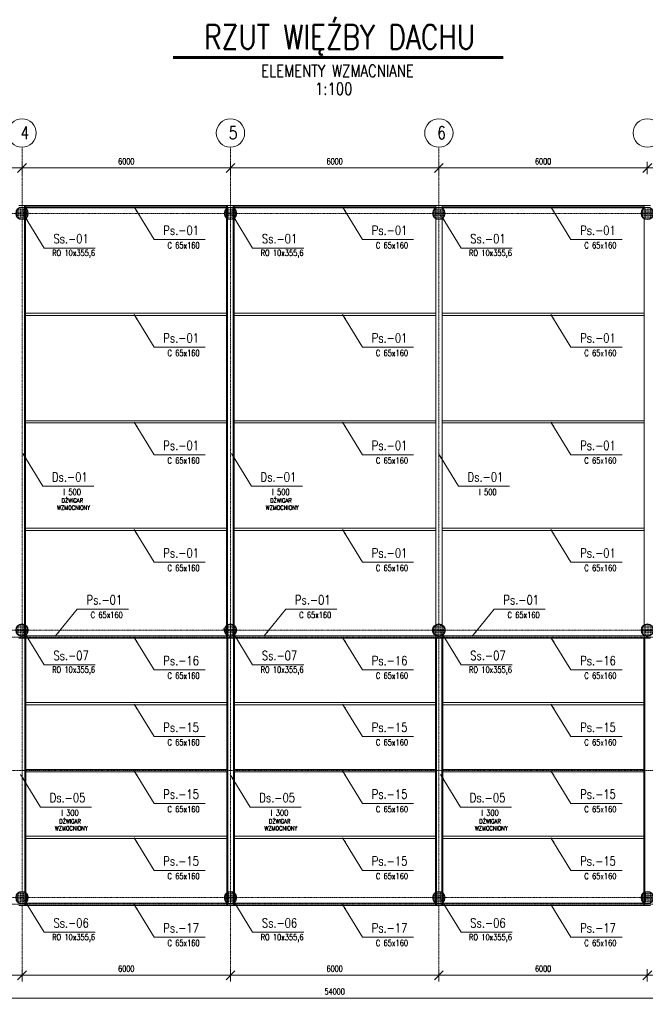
# Model space of a CAD drawing. Header units: millimetres. Extents: x 108082 to 168694, y -58730 to -29221.
# Tile 2 of 3: x 130469 to 148479, y -57569 to -29221. Entities that reach past the tile are written whole.
import ezdxf

# ---------------------------------------------------------------- set-up
doc = ezdxf.new("R2010")
doc.units = ezdxf.units.MM
doc.linetypes.add('DASHDOT', pattern=[1, 0.5, -0.25, 0, -0.25])
for name, color, linetype, lineweight in [('P-Linia1', 3, 'Continuous', 40), ('P-Linia2', 2, 'Continuous', 25), ('P-Linia3', 6, 'Continuous', 60), ('P-Linia4', 9, 'Continuous', 9), ('P-Opis', 1, 'Continuous', 18), ('P-Osie', 1, 'DASHDOT', 18), ('P-Szraf', 251, 'Continuous', 5), ('P-Wymiar', 254, 'Continuous', 9)]:
    doc.layers.add(name, color=color, linetype=linetype, lineweight=lineweight)
doc.styles.add('CDMSTYLE', font='simplex.shx', dxfattribs={"width": 0.8})
doc.styles.add('ROMANS', font='romans.shx', dxfattribs={"width": 0.7})
doc.styles.add('SIMPLEX', font='simplex.shx', dxfattribs={"width": 0.8})
doc.dimstyles.new('A100', dxfattribs={"dimscale": 100, "dimtxt": 1.75, "dimasz": 0.1, "dimexe": 0, "dimexo": 0, "dimgap": 1, "dimtad": 1, "dimdec": 4, "dimrnd": 0.1, "dimdsep": 46, "dimtxsty": 'ROMANS', "dimblk": '[[[[[[[[', "dimcen": 2, "dimdle": 2, "dimse1": 1, "dimse2": 1, "dimclrd": 256, "dimclrt": 1, "dimadec": 0, "dimazin": 0, "dimtfac": 1, "dimtdec": 4, "dimtix": 1, "dimtmove": 2, "dimatfit": 3, "dimldrblk": '[[[[[[[[', "dimfxl": 1, "dimtvp": 0.6, "dimtolj": 1, "dimlwd": 9, "dimarcsym": 0})
doc.dimstyles.new('C_1_100', dxfattribs={"dimscale": 0.1, "dimtxt": 1750, "dimasz": 1500, "dimexe": 1500, "dimexo": 1500, "dimgap": 800, "dimtad": 1, "dimdec": 1, "dimrnd": 5, "dimzin": 9, "dimtxsty": 'CDMSTYLE', "dimblk": 'ARCHTICK', "dimcen": 1500, "dimdle": 1500, "dimclrd": 256, "dimclre": 256, "dimclrt": 1, "dimadec": 1, "dimazin": 2, "dimtfac": 1, "dimtdec": 1, "dimtix": 1, "dimtmove": 2, "dimatfit": 3, "dimfxl": 1, "dimtvp": 1, "dimtolj": 1, "dimtzin": 0, "dimlwd": -1, "dimlwe": -1, "dimarcsym": 0})

# ---------------------------------------------------------------- blocks, each defined once
blk = doc.blocks.new('[[[[[[[[')
at = {"layer": 'P-Wymiar'}
for p, q in [((-12.7, -12.7), (12.7, 12.7)), ((0, 0), (-4.6, 0)), ((0, 18), (0, -18))]:
    blk.add_line(p, q, dxfattribs=at)
blk = doc.blocks.new('*D16')
at = {"layer": 'DefPoints', "color": 0, "transparency": 16777216}
for p in [(124537, -32892), (130537, -32892), (130537, -33489)]:
    blk.add_point(p, dxfattribs=at)
at = {"layer": 'P-Wymiar', "lineweight": 9, "transparency": 16777216}
blk.add_line((124547, -33489), (130527, -33489), dxfattribs=at)
at = {"layer": 'P-Wymiar', "lineweight": 9, "transparency": 16777216, "xscale": 10, "yscale": 10, "zscale": 10, "rotation": 180}
blk.add_blockref('[[[[[[[[', (124537, -33489), dxfattribs=at)
at = {"layer": 'P-Wymiar', "lineweight": 9, "transparency": 16777216, "xscale": 10, "yscale": 10, "zscale": 10}
blk.add_blockref('[[[[[[[[', (130537, -33489), dxfattribs=at)
at = {"layer": 'P-Wymiar', "color": 1, "transparency": 16777216, "insert": (127537, -33301), "char_height": 175, "attachment_point": 5, "style": 'ROMANS'}
blk.add_mtext('\\A1;6000', dxfattribs=at)
blk = doc.blocks.new('*D17')
at = {"layer": 'DefPoints', "color": 0, "transparency": 16777216}
for p in [(130537, -32892), (136537, -32892), (136537, -33489)]:
    blk.add_point(p, dxfattribs=at)
at = {"layer": 'P-Wymiar', "lineweight": 9, "transparency": 16777216}
blk.add_line((130547, -33489), (136527, -33489), dxfattribs=at)
at = {"layer": 'P-Wymiar', "lineweight": 9, "transparency": 16777216, "xscale": 10, "yscale": 10, "zscale": 10, "rotation": 180}
blk.add_blockref('[[[[[[[[', (130537, -33489), dxfattribs=at)
at = {"layer": 'P-Wymiar', "lineweight": 9, "transparency": 16777216, "xscale": 10, "yscale": 10, "zscale": 10}
blk.add_blockref('[[[[[[[[', (136537, -33489), dxfattribs=at)
at = {"layer": 'P-Wymiar', "color": 1, "transparency": 16777216, "insert": (133537, -33301), "char_height": 175, "attachment_point": 5, "style": 'ROMANS'}
blk.add_mtext('\\A1;6000', dxfattribs=at)
blk = doc.blocks.new('*D18')
at = {"layer": 'DefPoints', "color": 0, "transparency": 16777216}
for p in [(136537, -32892), (142537, -32892), (142537, -33489)]:
    blk.add_point(p, dxfattribs=at)
at = {"layer": 'P-Wymiar', "lineweight": 9, "transparency": 16777216}
blk.add_line((136547, -33489), (142527, -33489), dxfattribs=at)
at = {"layer": 'P-Wymiar', "lineweight": 9, "transparency": 16777216, "xscale": 10, "yscale": 10, "zscale": 10, "rotation": 180}
blk.add_blockref('[[[[[[[[', (136537, -33489), dxfattribs=at)
at = {"layer": 'P-Wymiar', "lineweight": 9, "transparency": 16777216, "xscale": 10, "yscale": 10, "zscale": 10}
blk.add_blockref('[[[[[[[[', (142537, -33489), dxfattribs=at)
at = {"layer": 'P-Wymiar', "color": 1, "transparency": 16777216, "insert": (139537, -33301), "char_height": 175, "attachment_point": 5, "style": 'ROMANS'}
blk.add_mtext('\\A1;6000', dxfattribs=at)
blk = doc.blocks.new('*D19')
at = {"layer": 'DefPoints', "color": 0, "transparency": 16777216}
for p in [(142537, -32892), (148537, -32892), (148537, -33489)]:
    blk.add_point(p, dxfattribs=at)
at = {"layer": 'P-Wymiar', "lineweight": 9, "transparency": 16777216}
blk.add_line((142547, -33489), (148527, -33489), dxfattribs=at)
at = {"layer": 'P-Wymiar', "lineweight": 9, "transparency": 16777216, "xscale": 10, "yscale": 10, "zscale": 10, "rotation": 180}
blk.add_blockref('[[[[[[[[', (142537, -33489), dxfattribs=at)
at = {"layer": 'P-Wymiar', "lineweight": 9, "transparency": 16777216, "xscale": 10, "yscale": 10, "zscale": 10}
blk.add_blockref('[[[[[[[[', (148537, -33489), dxfattribs=at)
at = {"layer": 'P-Wymiar', "color": 1, "transparency": 16777216, "insert": (145537, -33301), "char_height": 175, "attachment_point": 5, "style": 'ROMANS'}
blk.add_mtext('\\A1;6000', dxfattribs=at)
blk = doc.blocks.new('*D20')
at = {"layer": 'DefPoints', "color": 0, "transparency": 16777216}
for p in [(148537, -32892), (154537, -32892), (154537, -33489)]:
    blk.add_point(p, dxfattribs=at)
at = {"layer": 'P-Wymiar', "lineweight": 9, "transparency": 16777216}
blk.add_line((148547, -33489), (154527, -33489), dxfattribs=at)
at = {"layer": 'P-Wymiar', "lineweight": 9, "transparency": 16777216, "xscale": 10, "yscale": 10, "zscale": 10, "rotation": 180}
blk.add_blockref('[[[[[[[[', (148537, -33489), dxfattribs=at)
at = {"layer": 'P-Wymiar', "lineweight": 9, "transparency": 16777216, "xscale": 10, "yscale": 10, "zscale": 10}
blk.add_blockref('[[[[[[[[', (154537, -33489), dxfattribs=at)
at = {"layer": 'P-Wymiar', "color": 1, "transparency": 16777216, "insert": (151537, -33301), "char_height": 175, "attachment_point": 5, "style": 'ROMANS'}
blk.add_mtext('\\A1;6000', dxfattribs=at)
blk = doc.blocks.new('_ArchTick')
at = {"color": 0, "linetype": 'ByBlock', "const_width": 0.15}
blk.add_lwpolyline([(-0.5, -0.5), (0.5, 0.5)], dxfattribs=at)
blk = doc.blocks.new('*D25')
at = {"layer": 'DefPoints', "color": 0, "transparency": 16777216}
for p in [(124537, -56907), (130537, -56733), (130537, -56907)]:
    blk.add_point(p, dxfattribs=at)
at = {"layer": 'P-Wymiar', "lineweight": 9, "transparency": 16777216}
blk.add_line((124547, -56733), (130527, -56733), dxfattribs=at)
at = {"layer": 'P-Wymiar', "lineweight": 9, "transparency": 16777216, "xscale": 10, "yscale": 10, "zscale": 10, "rotation": 180}
blk.add_blockref('[[[[[[[[', (124537, -56733), dxfattribs=at)
at = {"layer": 'P-Wymiar', "lineweight": 9, "transparency": 16777216, "xscale": 10, "yscale": 10, "zscale": 10}
blk.add_blockref('[[[[[[[[', (130537, -56733), dxfattribs=at)
at = {"layer": 'P-Wymiar', "color": 1, "transparency": 16777216, "insert": (127537, -56545), "char_height": 175, "attachment_point": 5, "style": 'ROMANS'}
blk.add_mtext('\\A1;6000', dxfattribs=at)
blk = doc.blocks.new('*D26')
at = {"layer": 'DefPoints', "color": 0, "transparency": 16777216}
for p in [(130537, -56907), (136537, -56733), (136537, -56907)]:
    blk.add_point(p, dxfattribs=at)
at = {"layer": 'P-Wymiar', "lineweight": 9, "transparency": 16777216}
blk.add_line((130547, -56733), (136527, -56733), dxfattribs=at)
at = {"layer": 'P-Wymiar', "lineweight": 9, "transparency": 16777216, "xscale": 10, "yscale": 10, "zscale": 10, "rotation": 180}
blk.add_blockref('[[[[[[[[', (130537, -56733), dxfattribs=at)
at = {"layer": 'P-Wymiar', "lineweight": 9, "transparency": 16777216, "xscale": 10, "yscale": 10, "zscale": 10}
blk.add_blockref('[[[[[[[[', (136537, -56733), dxfattribs=at)
at = {"layer": 'P-Wymiar', "color": 1, "transparency": 16777216, "insert": (133537, -56545), "char_height": 175, "attachment_point": 5, "style": 'ROMANS'}
blk.add_mtext('\\A1;6000', dxfattribs=at)
blk = doc.blocks.new('*D27')
at = {"layer": 'DefPoints', "color": 0, "transparency": 16777216}
for p in [(136537, -56907), (142537, -56733), (142537, -56907)]:
    blk.add_point(p, dxfattribs=at)
at = {"layer": 'P-Wymiar', "lineweight": 9, "transparency": 16777216}
blk.add_line((136547, -56733), (142527, -56733), dxfattribs=at)
at = {"layer": 'P-Wymiar', "lineweight": 9, "transparency": 16777216, "xscale": 10, "yscale": 10, "zscale": 10, "rotation": 180}
blk.add_blockref('[[[[[[[[', (136537, -56733), dxfattribs=at)
at = {"layer": 'P-Wymiar', "lineweight": 9, "transparency": 16777216, "xscale": 10, "yscale": 10, "zscale": 10}
blk.add_blockref('[[[[[[[[', (142537, -56733), dxfattribs=at)
at = {"layer": 'P-Wymiar', "color": 1, "transparency": 16777216, "insert": (139537, -56545), "char_height": 175, "attachment_point": 5, "style": 'ROMANS'}
blk.add_mtext('\\A1;6000', dxfattribs=at)
blk = doc.blocks.new('*D28')
at = {"layer": 'DefPoints', "color": 0, "transparency": 16777216}
for p in [(142537, -56907), (148537, -56733), (148537, -56907)]:
    blk.add_point(p, dxfattribs=at)
at = {"layer": 'P-Wymiar', "lineweight": 9, "transparency": 16777216}
blk.add_line((142547, -56733), (148527, -56733), dxfattribs=at)
at = {"layer": 'P-Wymiar', "lineweight": 9, "transparency": 16777216, "xscale": 10, "yscale": 10, "zscale": 10, "rotation": 180}
blk.add_blockref('[[[[[[[[', (142537, -56733), dxfattribs=at)
at = {"layer": 'P-Wymiar', "lineweight": 9, "transparency": 16777216, "xscale": 10, "yscale": 10, "zscale": 10}
blk.add_blockref('[[[[[[[[', (148537, -56733), dxfattribs=at)
at = {"layer": 'P-Wymiar', "color": 1, "transparency": 16777216, "insert": (145537, -56545), "char_height": 175, "attachment_point": 5, "style": 'ROMANS'}
blk.add_mtext('\\A1;6000', dxfattribs=at)
blk = doc.blocks.new('*D29')
at = {"layer": 'DefPoints', "color": 0, "transparency": 16777216}
for p in [(148537, -56907), (154537, -56733), (154537, -56907)]:
    blk.add_point(p, dxfattribs=at)
at = {"layer": 'P-Wymiar', "lineweight": 9, "transparency": 16777216}
blk.add_line((148547, -56733), (154527, -56733), dxfattribs=at)
at = {"layer": 'P-Wymiar', "lineweight": 9, "transparency": 16777216, "xscale": 10, "yscale": 10, "zscale": 10, "rotation": 180}
blk.add_blockref('[[[[[[[[', (148537, -56733), dxfattribs=at)
at = {"layer": 'P-Wymiar', "lineweight": 9, "transparency": 16777216, "xscale": 10, "yscale": 10, "zscale": 10}
blk.add_blockref('[[[[[[[[', (154537, -56733), dxfattribs=at)
at = {"layer": 'P-Wymiar', "color": 1, "transparency": 16777216, "insert": (151537, -56545), "char_height": 175, "attachment_point": 5, "style": 'ROMANS'}
blk.add_mtext('\\A1;6000', dxfattribs=at)
blk = doc.blocks.new('*D41')
at = {"layer": 'DefPoints', "color": 0, "transparency": 16777216}
for p in [(112537, -54498), (166537, -54498), (166537, -57389)]:
    blk.add_point(p, dxfattribs=at)
at = {"layer": 'P-Linia4', "lineweight": 9, "transparency": 16777216}
blk.add_line((112547, -57389), (166527, -57389), dxfattribs=at)
at = {"layer": 'P-Linia4', "lineweight": 9, "transparency": 16777216, "xscale": 10, "yscale": 10, "zscale": 10, "rotation": 180}
blk.add_blockref('[[[[[[[[', (112537, -57389), dxfattribs=at)
at = {"layer": 'P-Linia4', "lineweight": 9, "transparency": 16777216, "xscale": 10, "yscale": 10, "zscale": 10}
blk.add_blockref('[[[[[[[[', (166537, -57389), dxfattribs=at)
at = {"layer": 'P-Linia4', "color": 1, "transparency": 16777216, "insert": (139537, -57202), "char_height": 175, "attachment_point": 5, "style": 'ROMANS'}
blk.add_mtext('\\A1;54000', dxfattribs=at)

msp = doc.modelspace()

# ---------------------------------------------------------------- hatches: boundary and pattern name
at = {"layer": 'P-Linia4'}
h = msp.add_hatch(dxfattribs=at)
h.set_pattern_fill('DASH', color=256, scale=10, angle=45, style=0)
h.set_pattern_definition([(45, (91863.928, 40827.446), (4e-15, 44.901281), [31.75, -31.75])])
h.paths.add_polyline_path([(130707.04003, -34797.69391, 1), (130367.04003, -34797.69391, 1)])
h = msp.add_hatch(dxfattribs=at)
h.set_pattern_fill('DASH', color=256, scale=10, angle=45, style=0)
h.set_pattern_definition([(45, (97863.928, 40827.446), (4e-15, 44.901281), [31.75, -31.75])])
h.paths.add_polyline_path([(136707.04003, -34797.69391, 1), (136367.04003, -34797.69391, 1)])
h = msp.add_hatch(dxfattribs=at)
h.set_pattern_fill('DASH', color=256, scale=10, angle=45, style=0)
h.set_pattern_definition([(45, (103863.928, 40827.446), (4e-15, 44.901281), [31.75, -31.75])])
h.paths.add_polyline_path([(142707.04003, -34797.69391, 1), (142367.04003, -34797.69391, 1)])
h = msp.add_hatch(dxfattribs=at)
h.set_pattern_fill('DASH', color=256, scale=10, angle=45, style=0)
h.set_pattern_definition([(45, (109863.928, 40827.446), (4e-15, 44.901281), [31.75, -31.75])])
h.paths.add_polyline_path([(148707.04003, -34797.69391, 1), (148367.04003, -34797.69391, 1)])
h = msp.add_hatch(dxfattribs=at)
h.set_pattern_fill('DASH', color=256, scale=10, angle=45, style=0)
h.set_pattern_definition([(45, (91863.928, 28827.446), (4e-15, 44.901281), [31.75, -31.75])])
h.paths.add_polyline_path([(130707.04003, -46797.69391, 1), (130367.04003, -46797.69391, 1)])
h = msp.add_hatch(dxfattribs=at)
h.set_pattern_fill('DASH', color=256, scale=10, angle=45, style=0)
h.set_pattern_definition([(45, (97863.928, 28827.446), (4e-15, 44.901281), [31.75, -31.75])])
h.paths.add_polyline_path([(136707.04003, -46797.69391, 1), (136367.04003, -46797.69391, 1)])
h = msp.add_hatch(dxfattribs=at)
h.set_pattern_fill('DASH', color=256, scale=10, angle=45, style=0)
h.set_pattern_definition([(45, (109863.928, 28827.446), (4e-15, 44.901281), [31.75, -31.75])])
h.paths.add_polyline_path([(148707.04003, -46797.69391, 1), (148367.04003, -46797.69391, 1)])
h = msp.add_hatch(dxfattribs=at)
h.set_pattern_fill('DASH', color=256, scale=10, angle=45, style=0)
h.set_pattern_definition([(45, (91863.928, 21127.47), (4e-15, 44.901281), [31.75, -31.75])])
h.paths.add_polyline_path([(130707.04003, -54497.6685, 1), (130367.04003, -54497.6685, 1)])
h = msp.add_hatch(dxfattribs=at)
h.set_pattern_fill('DASH', color=256, scale=10, angle=45, style=0)
h.set_pattern_definition([(45, (97863.928, 21127.47), (4e-15, 44.901281), [31.75, -31.75])])
h.paths.add_polyline_path([(136707.04003, -54497.6685, 1), (136367.04003, -54497.6685, 1)])
h = msp.add_hatch(dxfattribs=at)
h.set_pattern_fill('DASH', color=256, scale=10, angle=45, style=0)
h.set_pattern_definition([(45, (103863.928, 21127.47), (4e-15, 44.901281), [31.75, -31.75])])
h.paths.add_polyline_path([(142707.04003, -54497.6685, 1), (142367.04003, -54497.6685, 1)])
h = msp.add_hatch(dxfattribs=at)
h.set_pattern_fill('DASH', color=256, scale=10, angle=45, style=0)
h.set_pattern_definition([(45, (109863.928, 21127.47), (4e-15, 44.901281), [31.75, -31.75])])
h.paths.add_polyline_path([(148707.04003, -54497.6685, 1), (148367.04003, -54497.6685, 1)])
at = {"layer": 'P-Szraf'}
h = msp.add_hatch(dxfattribs=at)
h.set_pattern_fill('DASH', color=256, scale=10, angle=45, style=0)
h.set_pattern_definition([(45, (103863.928, 28827.446), (4e-15, 44.901281), [31.75, -31.75])])
h.paths.add_polyline_path([(142707.04003, -46797.69391, 1), (142367.04003, -46797.69391, 1)])

# ---------------------------------------------------------------- linework, layer by layer
at = {"layer": 'P-Linia1'}
for p, q in [((130629.54003, -47027.69391), (130629.54003, -34572.69391)), ((136444.54003, -47027.69391), (136444.54003, -34572.69391)), ((136629.54003, -47027.69391), (136629.54003, -34572.69391)), ((130629.54003, -47027.69391), (130629.54003, -54722.6685)), ((136444.54003, -47027.69391), (136444.54003, -54722.6685)), ((136629.54003, -47027.69391), (136629.54003, -54722.6685)), ((142444.54003, -47027.69391), (142444.54003, -54722.6685)), ((142629.54003, -47027.69391), (142629.54003, -54722.6685)), ((148444.54003, -47027.69391), (148444.54003, -54722.6685))]:
    msp.add_line(p, q, dxfattribs=at)
at = {"layer": 'P-Linia2'}
for radius in [180, 170]:
    msp.add_circle((142537.04003, -46797.69391), radius, dxfattribs=at)
at = {"layer": 'P-Linia3', "color": 6, "linetype": 'Continuous'}
msp.add_line((134891.03533, -30313.37619), (144382.6293, -30313.37619), dxfattribs=at)
at = {"layer": 'P-Linia4'}
for p, q in [((130444.54003, -34572.69391), (130629.54003, -34572.69391)), ((136444.54003, -34572.69391), (130629.54003, -34572.69391)), ((136444.54003, -34572.69391), (136629.54003, -34572.69391)), ((142444.54003, -34572.69391), (136629.54003, -34572.69391)), ((142444.54003, -34572.69391), (142629.54003, -34572.69391)), ((142444.54003, -47027.69391), (142444.54003, -34572.69391)), ((142629.54003, -47027.69391), (142629.54003, -34572.69391)), ((148444.54003, -34572.69391), (142629.54003, -34572.69391)), ((148444.54003, -34572.69391), (148629.54003, -34572.69391)), ((148444.54003, -47027.69391), (148444.54003, -34572.69391)), ((136444.54003, -34605.19391), (130629.54003, -34605.19391)), ((136444.54003, -34637.69391), (130629.54003, -34637.69391)), ((142444.54003, -34605.19391), (136629.54003, -34605.19391)), ((142444.54003, -34637.69391), (136629.54003, -34637.69391)), ((148444.54003, -34605.19391), (142629.54003, -34605.19391)), ((148444.54003, -34637.69391), (142629.54003, -34637.69391)), ((136444.54003, -37672.69391), (130629.54003, -37672.69391)), ((142444.54003, -37672.69391), (136629.54003, -37672.69391)), ((148444.54003, -37672.69391), (142629.54003, -37672.69391)), ((136444.54003, -37737.69391), (130629.54003, -37737.69391)), ((142444.54003, -37737.69391), (136629.54003, -37737.69391)), ((148444.54003, -37737.69391), (142629.54003, -37737.69391)), ((136444.54003, -40767.69391), (130629.54003, -40767.69391)), ((142444.54003, -40767.69391), (136629.54003, -40767.69391)), ((148444.54003, -40767.69391), (142629.54003, -40767.69391)), ((136444.54003, -40832.69391), (130629.54003, -40832.69391)), ((142444.54003, -40832.69391), (136629.54003, -40832.69391)), ((148444.54003, -40832.69391), (142629.54003, -40832.69391)), ((136444.54003, -43862.69391), (130629.54003, -43862.69391)), ((136444.54003, -43927.69391), (130629.54003, -43927.69391)), ((142444.54003, -43862.69391), (136629.54003, -43862.69391)), ((142444.54003, -43927.69391), (136629.54003, -43927.69391)), ((148444.54003, -43862.69391), (142629.54003, -43862.69391)), ((148444.54003, -43927.69391), (142629.54003, -43927.69391)), ((130444.54003, -47027.69391), (130629.54003, -47027.69391)), ((136444.54003, -46962.69391), (130629.54003, -46962.69391)), ((136444.54003, -47027.69391), (130629.54003, -47027.69391)), ((136377.85624, -46778.78347), (136353.92097, -46823.30469)), ((136444.54003, -47027.69391), (136629.54003, -47027.69391)), ((142444.54003, -46962.69391), (136629.54003, -46962.69391)), ((142444.54003, -47027.69391), (136629.54003, -47027.69391)), ((142444.54003, -47027.69391), (142629.54003, -47027.69391)), ((148444.54003, -46962.69391), (142629.54003, -46962.69391)), ((148444.54003, -47027.69391), (142629.54003, -47027.69391)), ((148444.54003, -47027.69391), (148629.54003, -47027.69391)), ((130629.54003, -48882.6685), (136444.54003, -48882.6685)), ((130629.54003, -48947.6685), (136444.54003, -48947.6685)), ((136629.54003, -48882.6685), (142444.54003, -48882.6685)), ((136629.54003, -48947.6685), (142444.54003, -48947.6685)), ((142629.54003, -48882.6685), (148444.54003, -48882.6685)), ((142629.54003, -48947.6685), (148444.54003, -48947.6685)), ((130629.54003, -50807.6685), (136444.54003, -50807.6685)), ((130629.54003, -50872.6685), (136444.54003, -50872.6685)), ((136629.54003, -50807.6685), (142444.54003, -50807.6685)), ((136629.54003, -50872.6685), (142444.54003, -50872.6685)), ((142629.54003, -50807.6685), (148444.54003, -50807.6685)), ((142629.54003, -50872.6685), (148444.54003, -50872.6685)), ((130629.54003, -52732.6685), (136444.54003, -52732.6685)), ((130629.54003, -52797.6685), (136444.54003, -52797.6685)), ((136629.54003, -52732.6685), (142444.54003, -52732.6685)), ((136629.54003, -52797.6685), (142444.54003, -52797.6685)), ((142629.54003, -52732.6685), (148444.54003, -52732.6685)), ((142629.54003, -52797.6685), (148444.54003, -52797.6685)), ((136444.54003, -54657.6685), (130629.54003, -54657.6685)), ((142444.54003, -54657.6685), (136629.54003, -54657.6685)), ((148444.54003, -54657.6685), (142629.54003, -54657.6685)), ((130629.54003, -54722.6685), (130444.54003, -54722.6685)), ((136444.54003, -54722.6685), (130629.54003, -54722.6685)), ((136629.54003, -54722.6685), (136444.54003, -54722.6685)), ((142444.54003, -54722.6685), (136629.54003, -54722.6685)), ((142629.54003, -54722.6685), (142444.54003, -54722.6685)), ((148444.54003, -54722.6685), (142629.54003, -54722.6685)), ((148629.54003, -54722.6685), (148444.54003, -54722.6685))]:
    msp.add_line(p, q, dxfattribs=at)
for centre, radius in [((130537.04003, -32483.33755), 408.58958), ((136537.04003, -32483.33755), 408.58958), ((142537.04003, -32483.33755), 408.58958), ((148537.04003, -32483.33755), 408.58958), ((130537.04003, -34797.69391), 180), ((130537.04003, -34797.69391), 170), ((136537.04003, -34797.69391), 180), ((136537.04003, -34797.69391), 170), ((142537.04003, -34797.69391), 180), ((142537.04003, -34797.69391), 170), ((148537.04003, -34797.69391), 180), ((148537.04003, -34797.69391), 170), ((130537.04003, -46797.69391), 180), ((130537.04003, -46797.69391), 170), ((136537.04003, -46797.69391), 180), ((136537.04003, -46797.69391), 170), ((148537.04003, -46797.69391), 180), ((148537.04003, -46797.69391), 170), ((130537.04003, -54497.6685), 180), ((130537.04003, -54497.6685), 170), ((136537.04003, -54497.6685), 180), ((136537.04003, -54497.6685), 170), ((142537.04003, -54497.6685), 180), ((142537.04003, -54497.6685), 170), ((148537.04003, -54497.6685), 180), ((148537.04003, -54497.6685), 170)]:
    msp.add_circle(centre, radius, dxfattribs=at)
msp.add_arc((136353.92097, -46779.9206), 23.96226, 2.719994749, 177.280005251, dxfattribs=at)
at = {"layer": 'P-Osie'}
for p, q in [((130537.04003, -32891.92712), (130537.04003, -56907.34549)), ((136537.04003, -32891.92712), (136537.04003, -56907.34549)), ((142537.04003, -32891.92712), (142537.04003, -56907.34549)), ((108899.57074, -34797.69391), (167387.01935, -34797.69391)), ((167387.01935, -46995.19391), (108898.96813, -46995.19391)), ((122918.72015, -46797.69391), (167387.01935, -46797.69391)), ((166537.04003, -50840.1685), (108899.57074, -50840.1685)), ((167387.01935, -54690.1685), (108899.57074, -54690.1685)), ((111171.91448, -54497.6685), (167387.01935, -54497.6685))]:
    msp.add_line(p, q, dxfattribs=at)

# ---------------------------------------------------------------- texts
at = {"layer": 'P-Linia1', "color": 3, "linetype": 'Continuous', "insert": (139617.90709, -30696.17476), "char_height": 350, "width": 20779.8413177, "attachment_point": 5, "style": 'SIMPLEX'}
msp.add_mtext('ELEMENTY WZMACNIANE', dxfattribs=at)
at = {"layer": 'P-Linia1', "color": 3, "linetype": 'Continuous', "insert": (138968.0647, -31035.7866), "char_height": 350, "attachment_point": 1, "style": 'SIMPLEX'}
msp.add_mtext('1:100', dxfattribs=at)
at = {"layer": 'P-Linia1', "color": 3, "char_height": 262.5, "attachment_point": 4, "style": 'CDMSTYLE'}
for s, insert in [('Ps.-01', (134603.40761, -35284.23197)), ('Ps.-01', (140603.40761, -35284.23197)), ('Ss.-01', (131440.51845, -35527.48402))]:
    msp.add_mtext(s, dxfattribs=dict(at, insert=insert))
at = {"layer": 'P-Linia3', "color": 6, "linetype": 'Continuous', "insert": (139680.55159, -29802.45005), "char_height": 700, "attachment_point": 5, "style": 'SIMPLEX'}
msp.add_mtext('RZUT WIĘŹBY DACHU', dxfattribs=at)
at = {"layer": 'P-Linia4', "color": 3, "attachment_point": 4, "style": 'CDMSTYLE'}
for s, insert, char_height in [('4', (130488.9911, -32477.33186), 367.5), ('5', (136488.9911, -32477.33186), 367.5), ('6', (142488.9911, -32477.33186), 367.5), ('Ps.-01', (146603.40761, -35284.23197), 262.5), ('Ss.-01', (137440.51845, -35527.48402), 262.5), ('Ss.-01', (143440.51845, -35527.48402), 262.5), ('Ps.-01', (134603.40761, -38384.23197), 262.5), ('Ps.-01', (140603.40761, -38384.23197), 262.5), ('Ps.-01', (146603.40761, -38384.23197), 262.5), ('Ps.-01', (134603.40761, -41479.23197), 262.5), ('Ps.-01', (140603.40761, -41479.23197), 262.5), ('Ps.-01', (146603.40761, -41479.23197), 262.5), ('Ds.-01', (131399.46103, -42385.64001), 262.5), ('Ds.-01', (137403.48828, -42385.64001), 262.5), ('Ds.-01', (143364.10754, -42385.64001), 262.5), ('Ps.-01', (134603.40761, -44574.23197), 262.5), ('Ps.-01', (140603.40761, -44574.23197), 262.5), ('Ps.-01', (146603.40761, -44574.23197), 262.5), ('Ps.-01', (132393.16864, -45924.57255), 262.5), ('Ps.-01', (138393.16864, -45924.57255), 262.5), ('Ps.-01', (144393.16864, -45924.57255), 262.5), ('Ss.-07', (131440.51845, -47527.48402), 262.5), ('Ps.-16', (134603.40761, -47674.23197), 262.5), ('Ss.-07', (137440.51845, -47527.48402), 262.5), ('Ps.-16', (140603.40761, -47674.23197), 262.5), ('Ss.-07', (143440.51845, -47527.48402), 262.5), ('Ps.-16', (146603.40761, -47674.23197), 262.5), ('Ps.-15', (134603.40761, -49594.20655), 262.5), ('Ps.-15', (140603.40761, -49594.20655), 262.5), ('Ps.-15', (146603.40761, -49594.20655), 262.5), ('Ds.-05', (131333.57013, -51620.79731), 262.5), ('Ps.-15', (134603.40761, -51519.20655), 262.5), ('Ds.-05', (137368.46752, -51620.79731), 262.5), ('Ps.-15', (140603.40761, -51519.20655), 262.5), ('Ds.-05', (143424.8119, -51620.79731), 262.5), ('Ps.-15', (146603.40761, -51519.20655), 262.5), ('Ps.-15', (134603.40761, -53444.20655), 262.5), ('Ps.-15', (140603.40761, -53444.20655), 262.5), ('Ps.-15', (146603.40761, -53444.20655), 262.5), ('Ss.-06', (131440.51845, -55227.4586), 262.5), ('Ps.-17', (134603.40761, -55369.20655), 262.5), ('Ss.-06', (137440.51845, -55227.4586), 262.5), ('Ps.-17', (140603.40761, -55369.20655), 262.5), ('Ss.-06', (143440.51845, -55227.4586), 262.5), ('Ps.-17', (146603.40761, -55369.20655), 262.5)]:
    msp.add_mtext(s, dxfattribs=dict(at, insert=insert, char_height=char_height))
at = {"layer": 'P-Linia4', "attachment_point": 5, "style": 'CDMSTYLE'}
for s, insert, char_height in [('{\\H0.6667x;\\C1;C 65x160}', (147185.79899, -35718.24424), 262.5), ('{\\H0.6667x;\\C1;RO 10x355,6}', (138022.90982, -35961.4963), 262.5), ('{\\H0.6667x;\\C1;RO 10x355,6}', (144022.90982, -35961.4963), 262.5), ('{\\H0.6667x;\\C1;C 65x160}', (135185.79899, -38818.24424), 262.5), ('{\\H0.6667x;\\C1;C 65x160}', (147185.79899, -38818.24424), 262.5), ('{\\H0.6667x;\\C1;C 65x160}', (135185.79899, -41913.24424), 262.5), ('{\\H0.6667x;\\C1;C 65x160}', (147185.79899, -41913.24424), 262.5), ('{\\H0.6667x;\\C1;I 500}', (131981.85241, -42819.65229), 262.5), ('{\\H0.6667x;\\C1;I 500}', (137985.87966, -42819.65229), 262.5), ('{\\H0.6667x;\\C1;I 500}', (143946.49892, -42819.65229), 262.5), ('{\\H0.6667x;\\C1;DŹWIGAR\\P WZMOCNIONY}', (131985.00153, -43166.72042), 183.75), ('{\\H0.6667x;\\C1;DŹWIGAR\\P WZMOCNIONY}', (137989.02878, -43166.72042), 183.75), ('{\\H0.6667x;\\C1;C 65x160}', (135185.79899, -45008.24424), 262.5), ('{\\H0.6667x;\\C1;C 65x160}', (147185.79899, -45008.24424), 262.5), ('{\\H0.6667x;\\C1;C 65x160}', (132975.56001, -46358.58482), 262.5), ('{\\H0.6667x;\\C1;C 65x160}', (138975.56001, -46358.58482), 262.5), ('{\\H0.6667x;\\C1;C 65x160}', (144975.56001, -46358.58482), 262.5), ('{\\H0.6667x;\\C1;RO 10x355,6}', (132022.90982, -47961.4963), 262.5), ('{\\H0.6667x;\\C1;RO 10x355,6}', (138022.90982, -47961.4963), 262.5), ('{\\H0.6667x;\\C1;RO 10x355,6}', (144022.90982, -47961.4963), 262.5), ('{\\H0.6667x;\\C1;C 65x160}', (135185.79899, -48108.24424), 262.5), ('{\\H0.6667x;\\C1;C 65x160}', (147185.79899, -48108.24424), 262.5), ('{\\H0.6667x;\\C1;C 65x160}', (135185.79899, -50028.21883), 262.5), ('{\\H0.6667x;\\C1;C 65x160}', (147185.79899, -50028.21883), 262.5), ('{\\H0.6667x;\\C1;C 65x160}', (135185.79899, -51953.21883), 262.5), ('{\\H0.6667x;\\C1;C 65x160}', (147185.79899, -51953.21883), 262.5), ('{\\H0.6667x;\\C1;I 300}', (131915.96151, -52054.80959), 262.5), ('{\\H0.6667x;\\C1;I 300}', (137950.8589, -52054.80959), 262.5), ('{\\H0.6667x;\\C1;I 300}', (144007.20328, -52054.80959), 262.5), ('{\\H0.6667x;\\C1;DŹWIGAR\\P WZMOCNIONY}', (131919.11063, -52401.87772), 183.75), ('{\\H0.6667x;\\C1;DŹWIGAR\\P WZMOCNIONY}', (137954.00802, -52401.87772), 183.75), ('{\\H0.6667x;\\C1;DŹWIGAR\\P WZMOCNIONY}', (144010.3524, -52401.87772), 183.75), ('{\\H0.6667x;\\C1;C 65x160}', (135185.79899, -53878.21883), 262.5), ('{\\H0.6667x;\\C1;C 65x160}', (147185.79899, -53878.21883), 262.5), ('{\\H0.6667x;\\C1;RO 10x355,6}', (132022.90982, -55661.47088), 262.5), ('{\\H0.6667x;\\C1;C 65x160}', (135185.79899, -55803.21883), 262.5), ('{\\H0.6667x;\\C1;RO 10x355,6}', (138022.90982, -55661.47088), 262.5), ('{\\H0.6667x;\\C1;C 65x160}', (141185.79899, -55803.21883), 262.5), ('{\\H0.6667x;\\C1;RO 10x355,6}', (144022.90982, -55661.47088), 262.5), ('{\\H0.6667x;\\C1;C 65x160}', (147185.79899, -55803.21883), 262.5)]:
    msp.add_mtext(s, dxfattribs=dict(at, insert=insert, char_height=char_height))
at = {"layer": 'P-Opis', "char_height": 262.5, "attachment_point": 5, "style": 'CDMSTYLE'}
for s, insert in [('{\\H0.6667x;\\C1;C 65x160}', (135185.79899, -35718.24424)), ('{\\H0.6667x;\\C1;C 65x160}', (141185.79899, -35718.24424)), ('{\\H0.6667x;\\C1;RO 10x355,6}', (132022.90982, -35961.4963)), ('{\\H0.6667x;\\C1;C 65x160}', (141185.79899, -38818.24424)), ('{\\H0.6667x;\\C1;C 65x160}', (141185.79899, -41913.24424)), ('{\\H0.6667x;\\C1;C 65x160}', (141185.79899, -45008.24424)), ('{\\H0.6667x;\\C1;C 65x160}', (141185.79899, -48108.24424)), ('{\\H0.6667x;\\C1;C 65x160}', (141185.79899, -50028.21883)), ('{\\H0.6667x;\\C1;C 65x160}', (141185.79899, -51953.21883)), ('{\\H0.6667x;\\C1;C 65x160}', (141185.79899, -53878.21883))]:
    msp.add_mtext(s, dxfattribs=dict(at, insert=insert))

# ---------------------------------------------------------------- dimensions: what is measured, and where the dimension line sits
at = {"layer": 'P-Linia4'}
dim = msp.add_linear_dim(base=(166537.04003, -57389.06727), p1=(112537.04003, -54497.6685), p2=(166537.04003, -54497.6685), dimstyle='A100', override={"dimdec": 0, "dimfxl": 1500}, dxfattribs=at)
dim.commit()
dim.dimension.update_dxf_attribs({"geometry": '*D41', "text_midpoint": (139537.04003, -57201.56727)})
at = {"layer": 'P-Wymiar'}
for base, p1, p2, picture, middle in [((130537.04003, -33488.54461), (124537.04003, -32891.92712), (130537.04003, -32891.92712), '*D16', (127537.04003, -33301.04461)), ((136537.04003, -33488.54461), (130537.04003, -32891.92712), (136537.04003, -32891.92712), '*D17', (133537.04003, -33301.04461)), ((142537.04003, -33488.54461), (136537.04003, -32891.92712), (142537.04003, -32891.92712), '*D18', (139537.04003, -33301.04461)), ((148537.04003, -33488.54461), (142537.04003, -32891.92712), (148537.04003, -32891.92712), '*D19', (145537.04003, -33301.04461)), ((154537.04003, -33488.54461), (148537.04003, -32891.92712), (154537.04003, -32891.92712), '*D20', (151537.04003, -33301.04461))]:
    dim = msp.add_linear_dim(base=base, p1=p1, p2=p2, dimstyle='A100', dxfattribs=at)
    dim.commit()
    dim.dimension.update_dxf_attribs({"geometry": picture, "text_midpoint": middle})
for base, p1, p2, picture, middle in [((130537.04003, -56732.8267), (124537.04003, -56907.34549), (130537.04003, -56907.34549), '*D25', (127537.04003, -56545.3267)), ((136537.04003, -56732.8267), (130537.04003, -56907.34549), (136537.04003, -56907.34549), '*D26', (133537.04003, -56545.3267)), ((142537.04003, -56732.8267), (136537.04003, -56907.34549), (142537.04003, -56907.34549), '*D27', (139537.04003, -56545.3267)), ((148537.04003, -56732.8267), (142537.04003, -56907.34549), (148537.04003, -56907.34549), '*D28', (145537.04003, -56545.3267)), ((154537.04003, -56732.8267), (148537.04003, -56907.34549), (154537.04003, -56907.34549), '*D29', (151537.04003, -56545.3267))]:
    dim = msp.add_linear_dim(base=base, p1=p1, p2=p2, dimstyle='A100', override={"dimfxl": 1500}, dxfattribs=at)
    dim.commit()
    dim.dimension.update_dxf_attribs({"geometry": picture, "text_midpoint": middle})

# ---------------------------------------------------------------- leaders
at = {"layer": 'P-Linia4'}
for points in [[(136601.37544, -34857.07277), (137175.92797, -35796.26009), (138645.53476, -35796.26009)], [(142601.37544, -34857.07277), (143175.92797, -35796.26009), (144645.53476, -35796.26009)], [(145764.26461, -34613.82071), (146338.81713, -35553.00804), (147808.42393, -35553.00804)], [(133764.26461, -37713.82071), (134338.81713, -38653.00804), (135808.42393, -38653.00804)], [(139764.26461, -37713.82071), (140338.81713, -38653.00804), (141808.42393, -38653.00804)], [(145764.26461, -37713.82071), (146338.81713, -38653.00804), (147808.42393, -38653.00804)], [(133764.26461, -40808.82071), (134338.81713, -41748.00804), (135808.42393, -41748.00804)], [(139764.26461, -40808.82071), (140338.81713, -41748.00804), (141808.42393, -41748.00804)], [(145764.26461, -40808.82071), (146338.81713, -41748.00804), (147808.42393, -41748.00804)], [(130560.31802, -41715.22876), (131134.87055, -42654.41608), (132604.47734, -42654.41608)], [(136564.34528, -41715.22876), (137138.89781, -42654.41608), (138608.5046, -42654.41608)], [(142524.96454, -41715.22876), (143099.51706, -42654.41608), (144569.12386, -42654.41608)], [(133764.26461, -43903.82071), (134338.81713, -44843.00804), (135808.42393, -44843.00804)], [(139764.26461, -43903.82071), (140338.81713, -44843.00804), (141808.42393, -44843.00804)], [(145764.26461, -43903.82071), (146338.81713, -44843.00804), (147808.42393, -44843.00804)], [(131504.71784, -46962.69391), (132128.57816, -46193.34862), (133598.18495, -46193.34862)], [(137504.71784, -46962.69391), (138128.57816, -46193.34862), (139598.18495, -46193.34862)], [(143504.71784, -46962.69391), (144128.57816, -46193.34862), (145598.18495, -46193.34862)], [(130601.37544, -46857.07277), (131175.92797, -47796.26009), (132645.53476, -47796.26009)], [(133764.26461, -47003.82071), (134338.81713, -47943.00804), (135808.42393, -47943.00804)], [(136601.37544, -46857.07277), (137175.92797, -47796.26009), (138645.53476, -47796.26009)], [(139764.26461, -47003.82071), (140338.81713, -47943.00804), (141808.42393, -47943.00804)], [(142601.37544, -46857.07277), (143175.92797, -47796.26009), (144645.53476, -47796.26009)], [(145764.26461, -47003.82071), (146338.81713, -47943.00804), (147808.42393, -47943.00804)], [(133764.26461, -48923.7953), (134338.81713, -49862.98262), (135808.42393, -49862.98262)], [(139764.26461, -48923.7953), (140338.81713, -49862.98262), (141808.42393, -49862.98262)], [(145764.26461, -48923.7953), (146338.81713, -49862.98262), (147808.42393, -49862.98262)], [(130494.42713, -50950.38606), (131068.97966, -51889.57338), (132538.58645, -51889.57338)], [(133764.26461, -50848.7953), (134338.81713, -51787.98262), (135808.42393, -51787.98262)], [(136529.32451, -50950.38606), (137103.87704, -51889.57338), (138573.48383, -51889.57338)], [(139764.26461, -50848.7953), (140338.81713, -51787.98262), (141808.42393, -51787.98262)], [(142585.66889, -50950.38606), (143160.22142, -51889.57338), (144629.82821, -51889.57338)], [(145764.26461, -50848.7953), (146338.81713, -51787.98262), (147808.42393, -51787.98262)], [(133764.26461, -52773.7953), (134338.81713, -53712.98262), (135808.42393, -53712.98262)], [(139764.26461, -52773.7953), (140338.81713, -53712.98262), (141808.42393, -53712.98262)], [(145764.26461, -52773.7953), (146338.81713, -53712.98262), (147808.42393, -53712.98262)], [(130601.37544, -54557.04735), (131175.92797, -55496.23468), (132645.53476, -55496.23468)], [(133764.26461, -54698.7953), (134338.81713, -55637.98262), (135808.42393, -55637.98262)], [(136601.37544, -54557.04735), (137175.92797, -55496.23468), (138645.53476, -55496.23468)], [(139764.26461, -54698.7953), (140338.81713, -55637.98262), (141808.42393, -55637.98262)], [(142601.37544, -54557.04735), (143175.92797, -55496.23468), (144645.53476, -55496.23468)], [(145764.26461, -54698.7953), (146338.81713, -55637.98262), (147808.42393, -55637.98262)]]:
    msp.add_leader(points, dimstyle='C_1_100', override={"dimgap": 800, "dimtad": 0}, dxfattribs=at)
at = {"layer": 'P-Wymiar'}
for points in [[(130601.37544, -34857.07277), (131175.92797, -35796.26009), (132645.53476, -35796.26009)], [(133764.26461, -34613.82071), (134338.81713, -35553.00804), (135808.42393, -35553.00804)], [(139764.26461, -34613.82071), (140338.81713, -35553.00804), (141808.42393, -35553.00804)]]:
    msp.add_leader(points, dimstyle='C_1_100', override={"dimgap": 800, "dimtad": 0}, dxfattribs=at)

doc.saveas('drawing.dxf')
